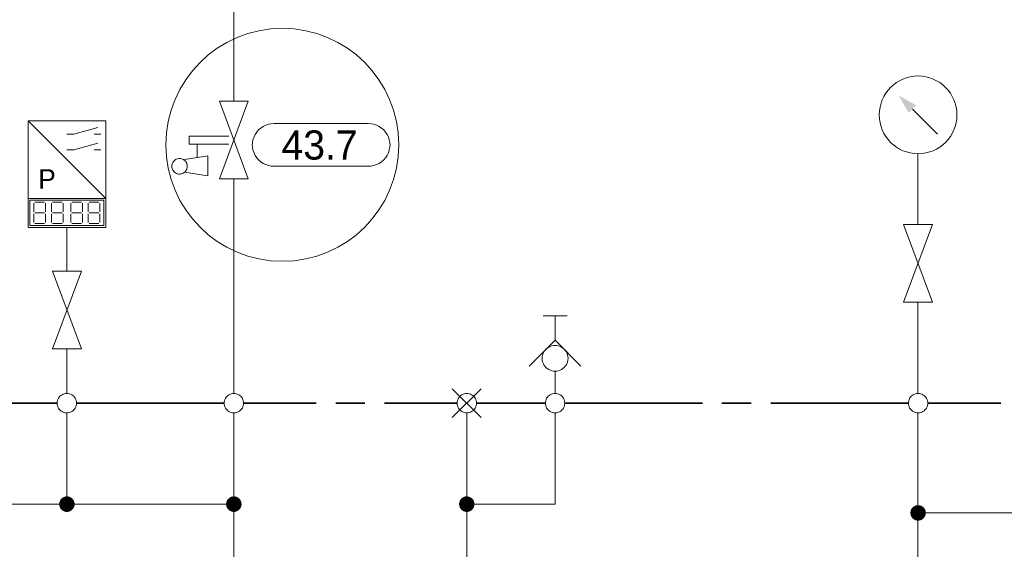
# Model space of a CAD drawing. Header units: millimetres. Extents: x 0 to 203, y 0 to 47.
# Tile 188 of 196: x 167.2 to 171.18, y 34.06 to 36.2. Entities that reach past the tile are written whole.
import ezdxf

# ---------------------------------------------------------------- set-up
doc = ezdxf.new("R2010")
doc.units = ezdxf.units.MM
for name, color, linetype in [('PDF_Geomertry', 7, 'Continuous'), ('PDF_Solid Fills', 7, 'Continuous'), ('PDF_Text', 7, 'Continuous')]:
    doc.layers.add(name, color=color, linetype=linetype)
doc.styles.add('PDF Arial', font='txt')

msp = doc.modelspace()

# ---------------------------------------------------------------- hatches: boundary and pattern name
at = {"layer": 'PDF_Solid Fills', "transparency": 33554559}
for points in [[(167.3879, 34.241), (167.3568, 34.241), (167.3574, 34.2451)], [(167.3879, 34.241), (167.3574, 34.2368), (167.3568, 34.241)], [(167.3879, 34.241), (167.3574, 34.2451), (167.3582, 34.2493)], [(167.3879, 34.241), (167.3582, 34.2326), (167.3574, 34.2368)], [(167.3879, 34.241), (167.3582, 34.2493), (167.3596, 34.2526)], [(167.3879, 34.241), (167.3596, 34.229), (167.3582, 34.2326)], [(167.3879, 34.241), (167.3596, 34.2526), (167.361, 34.2568)], [(167.3879, 34.241), (167.361, 34.2257), (167.3596, 34.229)], [(167.3879, 34.241), (167.361, 34.2568), (167.3629, 34.2604)], [(167.3879, 34.241), (167.3629, 34.2221), (167.361, 34.2257)], [(167.3879, 34.241), (167.3629, 34.2604), (167.3657, 34.2632)], [(167.3879, 34.241), (167.3657, 34.2187), (167.3629, 34.2221)], [(167.3879, 34.241), (167.3657, 34.2632), (167.3693, 34.266)], [(167.3879, 34.241), (167.3693, 34.216), (167.3657, 34.2187)], [(167.3879, 34.241), (167.3693, 34.266), (167.3727, 34.2679)], [(167.3879, 34.241), (167.3727, 34.2138), (167.3693, 34.216)], [(167.3879, 34.241), (167.3727, 34.2679), (167.3763, 34.2701)], [(167.3879, 34.241), (167.3763, 34.2118), (167.3727, 34.2138)], [(167.3879, 34.241), (167.3763, 34.2701), (167.3804, 34.2715)], [(167.3879, 34.241), (167.3804, 34.2104), (167.3763, 34.2118)], [(167.3879, 34.241), (167.3804, 34.2715), (167.3838, 34.2721)], [(167.3879, 34.241), (167.3838, 34.2096), (167.3804, 34.2104)], [(167.3879, 34.241), (167.3838, 34.2721), (167.3879, 34.2721)], [(167.3879, 34.241), (167.3879, 34.2096), (167.3838, 34.2096)], [(167.3879, 34.241), (167.3921, 34.2721), (167.3963, 34.2715)], [(167.3879, 34.241), (167.3879, 34.2721), (167.3921, 34.2721)], [(167.3879, 34.241), (167.3963, 34.2715), (167.4004, 34.2701)], [(167.3879, 34.241), (167.4004, 34.2701), (167.404, 34.2679)], [(167.3879, 34.241), (167.404, 34.2679), (167.4074, 34.266)], [(167.3879, 34.241), (167.4074, 34.266), (167.4102, 34.2632)], [(167.3879, 34.241), (167.4102, 34.2632), (167.4129, 34.2604)], [(167.3879, 34.241), (167.4129, 34.2604), (167.4157, 34.2568)], [(167.3879, 34.241), (167.4157, 34.2568), (167.4171, 34.2526)], [(167.3879, 34.241), (167.4171, 34.2526), (167.4185, 34.2493)], [(167.3879, 34.241), (167.4185, 34.2493), (167.4193, 34.2451)], [(167.3879, 34.241), (167.4193, 34.2451), (167.4199, 34.241)], [(167.3879, 34.241), (167.3921, 34.2096), (167.3879, 34.2096)], [(167.3879, 34.241), (167.3963, 34.2104), (167.3921, 34.2096)], [(167.3879, 34.241), (167.4004, 34.2118), (167.3963, 34.2104)], [(167.3879, 34.241), (167.404, 34.2138), (167.4004, 34.2118)], [(167.3879, 34.241), (167.4074, 34.216), (167.404, 34.2138)], [(167.3879, 34.241), (167.4102, 34.2187), (167.4074, 34.216)], [(167.3879, 34.241), (167.4129, 34.2221), (167.4102, 34.2187)], [(167.3879, 34.241), (167.4157, 34.2257), (167.4129, 34.2221)], [(167.3879, 34.241), (167.4171, 34.229), (167.4157, 34.2257)], [(167.3879, 34.241), (167.4185, 34.2326), (167.4171, 34.229)], [(167.3879, 34.241), (167.4193, 34.2368), (167.4185, 34.2326)], [(167.3879, 34.241), (167.4199, 34.241), (167.4193, 34.2368)], [(168.0643, 34.241), (168.0324, 34.241), (168.0332, 34.2451)], [(168.0643, 34.241), (168.0332, 34.2368), (168.0324, 34.241)], [(168.0643, 34.241), (168.0332, 34.2451), (168.0338, 34.2493)], [(168.0643, 34.241), (168.0338, 34.2326), (168.0332, 34.2368)], [(168.0643, 34.241), (168.0338, 34.2493), (168.0352, 34.2526)], [(168.0643, 34.241), (168.0352, 34.229), (168.0338, 34.2326)], [(168.0643, 34.241), (168.0352, 34.2526), (168.0365, 34.2568)], [(168.0643, 34.241), (168.0365, 34.2257), (168.0352, 34.229)], [(168.0643, 34.241), (168.0365, 34.2568), (168.0393, 34.2604)], [(168.0643, 34.241), (168.0393, 34.2221), (168.0365, 34.2257)], [(168.0643, 34.241), (168.0393, 34.2604), (168.0421, 34.2632)], [(168.0643, 34.241), (168.0421, 34.2187), (168.0393, 34.2221)], [(168.0643, 34.241), (168.0421, 34.2632), (168.0449, 34.266)], [(168.0643, 34.241), (168.0449, 34.216), (168.0421, 34.2187)], [(168.0643, 34.241), (168.0449, 34.266), (168.0485, 34.2679)], [(168.0643, 34.241), (168.0485, 34.2138), (168.0449, 34.216)], [(168.0643, 34.241), (168.0485, 34.2679), (168.0518, 34.2701)], [(168.0643, 34.241), (168.0518, 34.2118), (168.0485, 34.2138)], [(168.0643, 34.241), (168.0518, 34.2701), (168.056, 34.2715)], [(168.0643, 34.241), (168.056, 34.2104), (168.0518, 34.2118)], [(168.0643, 34.241), (168.056, 34.2715), (168.0602, 34.2721)], [(168.0643, 34.241), (168.0602, 34.2096), (168.056, 34.2104)], [(168.0643, 34.241), (168.0602, 34.2721), (168.0643, 34.2721)], [(168.0643, 34.241), (168.0643, 34.2096), (168.0602, 34.2096)], [(168.0643, 34.241), (168.0679, 34.2721), (168.0721, 34.2715)], [(168.0643, 34.241), (168.0643, 34.2721), (168.0679, 34.2721)], [(168.0643, 34.241), (168.0721, 34.2715), (168.0763, 34.2701)], [(168.0643, 34.241), (168.0763, 34.2701), (168.0796, 34.2679)], [(168.0643, 34.241), (168.0796, 34.2679), (168.0832, 34.266)], [(168.0643, 34.241), (168.0832, 34.266), (168.0865, 34.2632)], [(168.0643, 34.241), (168.0865, 34.2632), (168.0888, 34.2604)], [(168.0643, 34.241), (168.0888, 34.2604), (168.0915, 34.2568)], [(168.0643, 34.241), (168.0915, 34.2568), (168.0929, 34.2526)], [(168.0643, 34.241), (168.0929, 34.2526), (168.0943, 34.2493)], [(168.0643, 34.241), (168.0943, 34.2493), (168.0949, 34.2451)], [(168.0643, 34.241), (168.0949, 34.2451), (168.0957, 34.241)], [(168.0643, 34.241), (168.0679, 34.2096), (168.0643, 34.2096)], [(168.0643, 34.241), (168.0721, 34.2104), (168.0679, 34.2096)], [(168.0643, 34.241), (168.0763, 34.2118), (168.0721, 34.2104)], [(168.0643, 34.241), (168.0796, 34.2138), (168.0763, 34.2118)], [(168.0643, 34.241), (168.0832, 34.216), (168.0796, 34.2138)], [(168.0643, 34.241), (168.0865, 34.2187), (168.0832, 34.216)], [(168.0643, 34.241), (168.0888, 34.2221), (168.0865, 34.2187)], [(168.0643, 34.241), (168.0915, 34.2257), (168.0888, 34.2221)], [(168.0643, 34.241), (168.0929, 34.229), (168.0915, 34.2257)], [(168.0643, 34.241), (168.0943, 34.2326), (168.0929, 34.229)], [(168.0643, 34.241), (168.0949, 34.2368), (168.0943, 34.2326)], [(168.0643, 34.241), (168.0957, 34.241), (168.0949, 34.2368)], [(169.0074, 34.241), (168.9754, 34.241), (168.9763, 34.2451)], [(169.0074, 34.241), (168.9763, 34.2368), (168.9754, 34.241)], [(169.0074, 34.241), (168.9763, 34.2451), (168.9768, 34.2493)], [(169.0074, 34.241), (168.9768, 34.2326), (168.9763, 34.2368)], [(169.0074, 34.241), (168.9768, 34.2493), (168.9782, 34.2526)], [(169.0074, 34.241), (168.9782, 34.229), (168.9768, 34.2326)], [(169.0074, 34.241), (168.9782, 34.2526), (168.9796, 34.2568)], [(169.0074, 34.241), (168.9796, 34.2257), (168.9782, 34.229)], [(169.0074, 34.241), (168.9796, 34.2568), (168.9824, 34.2604)], [(169.0074, 34.241), (168.9824, 34.2221), (168.9796, 34.2257)], [(169.0074, 34.241), (168.9824, 34.2604), (168.9846, 34.2632)], [(169.0074, 34.241), (168.9846, 34.2187), (168.9824, 34.2221)], [(169.0074, 34.241), (168.9846, 34.2632), (168.9879, 34.266)], [(169.0074, 34.241), (168.9879, 34.216), (168.9846, 34.2187)], [(169.0074, 34.241), (168.9879, 34.266), (168.9915, 34.2679)], [(169.0074, 34.241), (168.9915, 34.2138), (168.9879, 34.216)], [(169.0074, 34.241), (168.9915, 34.2679), (168.9949, 34.2701)], [(169.0074, 34.241), (168.9949, 34.2118), (168.9915, 34.2138)], [(169.0074, 34.241), (168.9949, 34.2701), (168.999, 34.2715)], [(169.0074, 34.241), (168.999, 34.2104), (168.9949, 34.2118)], [(169.0074, 34.241), (168.999, 34.2715), (169.0032, 34.2721)], [(169.0074, 34.241), (169.0032, 34.2096), (168.999, 34.2104)], [(169.0074, 34.241), (169.0032, 34.2721), (169.0074, 34.2721)], [(169.0074, 34.241), (169.0074, 34.2096), (169.0032, 34.2096)], [(169.0074, 34.241), (169.011, 34.2721), (169.0152, 34.2715)], [(169.0074, 34.241), (169.0074, 34.2721), (169.011, 34.2721)], [(169.0074, 34.241), (169.0152, 34.2715), (169.0193, 34.2701)], [(169.0074, 34.241), (169.0193, 34.2701), (169.0227, 34.2679)], [(169.0074, 34.241), (169.0227, 34.2679), (169.0263, 34.266)], [(169.0074, 34.241), (169.0263, 34.266), (169.0296, 34.2632)], [(169.0074, 34.241), (169.0296, 34.2632), (169.0318, 34.2604)], [(169.0074, 34.241), (169.0318, 34.2604), (169.0346, 34.2568)], [(169.0074, 34.241), (169.0346, 34.2568), (169.036, 34.2526)], [(169.0074, 34.241), (169.036, 34.2526), (169.0374, 34.2493)], [(169.0074, 34.241), (169.0374, 34.2493), (169.0379, 34.2451)], [(169.0074, 34.241), (169.0379, 34.2451), (169.0388, 34.241)], [(169.0074, 34.241), (169.011, 34.2096), (169.0074, 34.2096)], [(169.0074, 34.241), (169.0152, 34.2104), (169.011, 34.2096)], [(169.0074, 34.241), (169.0193, 34.2118), (169.0152, 34.2104)], [(169.0074, 34.241), (169.0227, 34.2138), (169.0193, 34.2118)], [(169.0074, 34.241), (169.0263, 34.216), (169.0227, 34.2138)], [(169.0074, 34.241), (169.0296, 34.2187), (169.0263, 34.216)], [(169.0074, 34.241), (169.0318, 34.2221), (169.0296, 34.2187)], [(169.0074, 34.241), (169.0346, 34.2257), (169.0318, 34.2221)], [(169.0074, 34.241), (169.036, 34.229), (169.0346, 34.2257)], [(169.0074, 34.241), (169.0374, 34.2326), (169.036, 34.229)], [(169.0074, 34.241), (169.0379, 34.2368), (169.0374, 34.2326)], [(169.0074, 34.241), (169.0388, 34.241), (169.0379, 34.2368)], [(170.8338, 34.2054), (170.8027, 34.2054), (170.8032, 34.2096)], [(170.8338, 34.2054), (170.8032, 34.2013), (170.8027, 34.2054)], [(170.8338, 34.2054), (170.8032, 34.2096), (170.804, 34.2138)], [(170.8338, 34.2054), (170.804, 34.1979), (170.8032, 34.2013)], [(170.8338, 34.2054), (170.804, 34.2138), (170.8054, 34.2179)], [(170.8338, 34.2054), (170.8054, 34.1938), (170.804, 34.1979)], [(170.8338, 34.2054), (170.8054, 34.2179), (170.8068, 34.2215)], [(170.8338, 34.2054), (170.8068, 34.1901), (170.8054, 34.1938)], [(170.8338, 34.2054), (170.8068, 34.2215), (170.8096, 34.2249)], [(170.8338, 34.2054), (170.8096, 34.1868), (170.8068, 34.1901)], [(170.8338, 34.2054), (170.8096, 34.2249), (170.8115, 34.2276)], [(170.8338, 34.2054), (170.8115, 34.1832), (170.8096, 34.1868)], [(170.8338, 34.2054), (170.8115, 34.2276), (170.8152, 34.2304)], [(170.8338, 34.2054), (170.8152, 34.1804), (170.8115, 34.1832)], [(170.8338, 34.2054), (170.8152, 34.2304), (170.8185, 34.2326)], [(170.8338, 34.2054), (170.8185, 34.1785), (170.8152, 34.1804)], [(170.8338, 34.2054), (170.8185, 34.2326), (170.8221, 34.2346)], [(170.8338, 34.2054), (170.8221, 34.1763), (170.8185, 34.1785)], [(170.8338, 34.2054), (170.8221, 34.2346), (170.8263, 34.236)], [(170.8338, 34.2054), (170.8263, 34.1757), (170.8221, 34.1763)], [(170.8338, 34.2054), (170.8263, 34.236), (170.8304, 34.2368)], [(170.8338, 34.2054), (170.8304, 34.1743), (170.8263, 34.1757)], [(170.8338, 34.2054), (170.8304, 34.2368), (170.8338, 34.2368)], [(170.8338, 34.2054), (170.8338, 34.1743), (170.8304, 34.1743)], [(170.8338, 34.2054), (170.8379, 34.2368), (170.8421, 34.236)], [(170.8338, 34.2054), (170.8338, 34.2368), (170.8379, 34.2368)], [(170.8338, 34.2054), (170.8421, 34.236), (170.8463, 34.2346)], [(170.8338, 34.2054), (170.8463, 34.2346), (170.8499, 34.2326)], [(170.8338, 34.2054), (170.8499, 34.2326), (170.8532, 34.2304)], [(170.8338, 34.2054), (170.8532, 34.2304), (170.856, 34.2276)], [(170.8338, 34.2054), (170.856, 34.2276), (170.8588, 34.2249)], [(170.8338, 34.2054), (170.8588, 34.2249), (170.8615, 34.2215)], [(170.8338, 34.2054), (170.8615, 34.2215), (170.8629, 34.2179)], [(170.8338, 34.2054), (170.8629, 34.2179), (170.8643, 34.2138)], [(170.8338, 34.2054), (170.8643, 34.2138), (170.8652, 34.2096)], [(170.8338, 34.2054), (170.8652, 34.2096), (170.8657, 34.2054)], [(170.8338, 34.2054), (170.8379, 34.1743), (170.8338, 34.1743)], [(170.8338, 34.2054), (170.8421, 34.1757), (170.8379, 34.1743)], [(170.8338, 34.2054), (170.8463, 34.1763), (170.8421, 34.1757)], [(170.8338, 34.2054), (170.8499, 34.1785), (170.8463, 34.1763)], [(170.8338, 34.2054), (170.8532, 34.1804), (170.8499, 34.1785)], [(170.8338, 34.2054), (170.856, 34.1832), (170.8532, 34.1804)], [(170.8338, 34.2054), (170.8588, 34.1868), (170.856, 34.1832)], [(170.8338, 34.2054), (170.8615, 34.1901), (170.8588, 34.1868)], [(170.8338, 34.2054), (170.8629, 34.1938), (170.8615, 34.1901)], [(170.8338, 34.2054), (170.8643, 34.1979), (170.8629, 34.1938)], [(170.8338, 34.2054), (170.8652, 34.2013), (170.8643, 34.1979)], [(170.8338, 34.2054), (170.8657, 34.2054), (170.8652, 34.2013)]]:
    msp.add_hatch(color=256, dxfattribs=at).paths.add_polyline_path(points)

# ---------------------------------------------------------------- linework, layer by layer
at = {"layer": 'PDF_Geomertry', "lineweight": 15}
for points in [[(168.0643, 36.316), (168.0643, 36.2368), (168.0643, 35.8715)], [(170.9129, 35.7382), (170.811, 35.8396)], [(167.231, 35.4785), (167.231, 35.361), (167.5457, 35.361), (167.5457, 35.4785), (167.231, 35.7929)], [(167.3879, 35.7382), (167.4157, 35.7382), (167.5138, 35.7651)], [(167.4985, 35.7382), (167.5254, 35.7382)], [(167.3879, 35.6749), (167.4157, 35.6749), (167.5138, 35.7026)], [(167.4985, 35.6749), (167.5254, 35.6749)], [(170.8338, 35.6596), (170.8338, 35.3729)], [(168.0643, 35.5576), (168.0643, 34.6887)], [(167.2546, 35.4235), (167.2546, 35.459)], [(167.2588, 35.4632), (167.2977, 35.4632)], [(167.3018, 35.459), (167.3018, 35.4235)], [(167.3254, 35.4235), (167.3254, 35.459)], [(167.3296, 35.4632), (167.3685, 35.4632)], [(167.3727, 35.459), (167.3727, 35.4235)], [(167.404, 35.4235), (167.404, 35.459)], [(167.4082, 35.4632), (167.4471, 35.4632)], [(167.4513, 35.459), (167.4513, 35.4235)], [(167.4749, 35.4235), (167.4749, 35.459)], [(167.479, 35.4632), (167.5179, 35.4632)], [(167.5221, 35.459), (167.5221, 35.4235)], [(167.2546, 35.3804), (167.2546, 35.416)], [(167.2588, 35.4201), (167.2977, 35.4201)], [(167.3018, 35.416), (167.3018, 35.3804)], [(167.3254, 35.3804), (167.3254, 35.416)], [(167.3296, 35.4201), (167.3685, 35.4201)], [(167.3727, 35.416), (167.3727, 35.3804)], [(167.404, 35.3804), (167.404, 35.416)], [(167.4082, 35.4201), (167.4471, 35.4201)], [(167.4513, 35.416), (167.4513, 35.3804)], [(167.4749, 35.3804), (167.4749, 35.416)], [(167.479, 35.4201), (167.5179, 35.4201)], [(167.5221, 35.416), (167.5221, 35.3804)], [(167.2977, 35.3763), (167.2588, 35.3763)], [(167.3685, 35.3763), (167.3296, 35.3763)], [(167.3879, 35.361), (167.3879, 35.184)], [(167.4471, 35.3763), (167.4082, 35.3763)], [(167.5179, 35.3763), (167.479, 35.3763)], [(170.8338, 35.0582), (170.8338, 34.6887)], [(169.3157, 35.0035), (169.4138, 35.0035)], [(169.3643, 34.9049), (169.3643, 35.0035)], [(169.4693, 34.7999), (169.3643, 34.9049), (169.2602, 34.7999)], [(167.3879, 34.8693), (167.3879, 34.6887)], [(169.3643, 34.7785), (169.3643, 34.7479), (169.3643, 34.6887)], [(168.9485, 34.591), (169.0657, 34.7082)], [(169.0657, 34.591), (168.9485, 34.7082)], [(166.736, 34.6104), (166.736, 34.241), (167.3879, 34.241), (168.0643, 34.241)], [(167.3879, 34.6104), (167.3879, 34.241)], [(168.0643, 34.6104), (168.0643, 34.241), (168.0643, 32.0174)], [(169.0074, 32.0174), (169.0074, 34.241), (169.0074, 34.6104)], [(169.0074, 34.241), (169.3643, 34.241), (169.3643, 34.6104)], [(170.8338, 34.6104), (170.8338, 34.2054)], [(172.5671, 33.8401), (172.5671, 34.2054), (170.8338, 34.2054), (170.8338, 33.8993), (170.8338, 33.5846), (170.8338, 33.259)]]:
    msp.add_lwpolyline(points, dxfattribs=at)
at = {"layer": 'PDF_Geomertry', "color": 1, "lineweight": 15}
for points in [[(168.0054, 35.5576), (168.1227, 35.8715), (168.0054, 35.8715), (168.1227, 35.5576), (168.0054, 35.5576)], [(167.8754, 35.6082), (167.8754, 35.6124), (167.874, 35.6165), (167.8735, 35.6201), (167.8713, 35.6243), (167.8693, 35.6276), (167.8665, 35.6304), (167.8629, 35.6332), (167.8596, 35.6354), (167.856, 35.6374), (167.8518, 35.6388), (167.8485, 35.6396), (167.8443, 35.6396), (167.8402, 35.6396), (167.836, 35.6388), (167.8318, 35.6374), (167.8282, 35.6354), (167.8249, 35.6332), (167.8221, 35.6304), (167.8193, 35.6276), (167.8171, 35.6243), (167.8152, 35.6201), (167.8138, 35.6165), (167.8129, 35.6124), (167.8124, 35.6082), (167.8129, 35.604), (167.8138, 35.5999), (167.8152, 35.5965), (167.8171, 35.5929), (167.8193, 35.5896), (167.8221, 35.586), (167.8249, 35.5832), (167.8282, 35.5813), (167.8318, 35.579), (167.836, 35.5776), (167.8402, 35.5771), (167.8443, 35.5771), (167.8485, 35.5771), (167.8518, 35.5776), (167.856, 35.579), (167.8596, 35.5813), (167.8629, 35.5832), (167.8665, 35.586), (167.8693, 35.5896), (167.8713, 35.5929), (167.8735, 35.5965), (167.874, 35.5999), (167.8754, 35.604), (167.8754, 35.6082)]]:
    msp.add_lwpolyline(points, close=True, dxfattribs=at)
at = {"layer": 'PDF_Geomertry', "lineweight": 15}
for points in [[(167.231, 35.4785), (167.5457, 35.4785), (167.5457, 35.7929), (167.231, 35.7929), (167.231, 35.4785)], [(168.6082, 35.7813), (168.6199, 35.7804), (168.631, 35.7785), (168.6421, 35.7743), (168.6527, 35.7693), (168.6624, 35.7632), (168.6707, 35.7554), (168.6782, 35.7465), (168.6846, 35.7368), (168.6902, 35.7271), (168.6935, 35.716), (168.6957, 35.704), (168.6971, 35.6929), (168.6971, 35.6965), (168.6957, 35.6854), (168.6935, 35.6743), (168.6902, 35.6632), (168.6846, 35.6526), (168.6782, 35.6429), (168.6707, 35.634), (168.6624, 35.6263), (168.6527, 35.6201), (168.6421, 35.6151), (168.631, 35.611), (168.6199, 35.609), (168.6082, 35.6082), (168.2268, 35.6082), (168.2157, 35.609), (168.204, 35.611), (168.1935, 35.6151), (168.1832, 35.6201), (168.1735, 35.6263), (168.1643, 35.634), (168.1568, 35.6429), (168.1504, 35.6526), (168.1457, 35.6632), (168.1415, 35.6743), (168.1393, 35.6854), (168.1388, 35.6965), (168.1388, 35.6929), (168.1393, 35.704), (168.1415, 35.716), (168.1457, 35.7271), (168.1504, 35.7368), (168.1568, 35.7465), (168.1643, 35.7554), (168.1735, 35.7632), (168.1832, 35.7693), (168.1935, 35.7743), (168.204, 35.7785), (168.2157, 35.7804), (168.2268, 35.7813), (168.6082, 35.7813)], [(167.2388, 35.4707), (167.5374, 35.4707), (167.5374, 35.3687), (167.2388, 35.3687), (167.2388, 35.4707)], [(170.7754, 35.0582), (170.8929, 35.3729), (170.7754, 35.3729), (170.8929, 35.0582), (170.7754, 35.0582)], [(167.3296, 34.8693), (167.4471, 35.184), (167.3296, 35.184), (167.4471, 34.8693), (167.3296, 34.8693)], [(169.4171, 34.8313), (169.4165, 34.8382), (169.4152, 34.8443), (169.4129, 34.8513), (169.4102, 34.8568), (169.406, 34.8632), (169.4018, 34.8679), (169.3963, 34.8729), (169.3907, 34.8763), (169.3846, 34.879), (169.3782, 34.8818), (169.3713, 34.8826), (169.3643, 34.8832), (169.3582, 34.8826), (169.3513, 34.8818), (169.3449, 34.879), (169.3388, 34.8763), (169.3324, 34.8729), (169.3277, 34.8679), (169.3235, 34.8632), (169.3193, 34.8568), (169.3165, 34.8513), (169.3143, 34.8443), (169.3129, 34.8382), (169.3124, 34.8313), (169.3129, 34.8243), (169.3143, 34.8174), (169.3165, 34.811), (169.3193, 34.8049), (169.3235, 34.7993), (169.3277, 34.7938), (169.3324, 34.7896), (169.3388, 34.7854), (169.3449, 34.7826), (169.3513, 34.7804), (169.3582, 34.779), (169.3643, 34.7785), (169.3713, 34.779), (169.3782, 34.7804), (169.3846, 34.7826), (169.3907, 34.7854), (169.3963, 34.7896), (169.4018, 34.7938), (169.406, 34.7993), (169.4102, 34.8049), (169.4129, 34.811), (169.4152, 34.8174), (169.4165, 34.8243), (169.4171, 34.8313)], [(167.4277, 34.6499), (167.4268, 34.6549), (167.4263, 34.6596), (167.4249, 34.6646), (167.4221, 34.6693), (167.4193, 34.6735), (167.4157, 34.6776), (167.4124, 34.6804), (167.4082, 34.684), (167.4032, 34.686), (167.3985, 34.6874), (167.3935, 34.6887), (167.3879, 34.6887), (167.3832, 34.6887), (167.3782, 34.6874), (167.3735, 34.686), (167.3685, 34.684), (167.3643, 34.6804), (167.3602, 34.6776), (167.3574, 34.6735), (167.354, 34.6693), (167.3518, 34.6646), (167.3504, 34.6596), (167.349, 34.6549), (167.349, 34.6499), (167.349, 34.6443), (167.3504, 34.6396), (167.3518, 34.6346), (167.354, 34.6299), (167.3574, 34.6257), (167.3602, 34.6221), (167.3643, 34.6187), (167.3685, 34.616), (167.3735, 34.6132), (167.3782, 34.6118), (167.3832, 34.6104), (167.3879, 34.6104), (167.3935, 34.6104), (167.3985, 34.6118), (167.4032, 34.6132), (167.4082, 34.616), (167.4124, 34.6187), (167.4157, 34.6221), (167.4193, 34.6257), (167.4221, 34.6299), (167.4249, 34.6346), (167.4263, 34.6396), (167.4268, 34.6443), (167.4277, 34.6499)], [(168.1032, 34.6499), (168.1032, 34.6549), (168.1018, 34.6596), (168.1004, 34.6646), (168.0985, 34.6693), (168.0949, 34.6735), (168.0921, 34.6776), (168.0879, 34.6804), (168.0838, 34.684), (168.079, 34.686), (168.074, 34.6874), (168.0693, 34.6887), (168.0643, 34.6887), (168.0588, 34.6887), (168.054, 34.6874), (168.049, 34.686), (168.0443, 34.684), (168.0402, 34.6804), (168.0365, 34.6776), (168.0332, 34.6735), (168.0304, 34.6693), (168.0277, 34.6646), (168.0263, 34.6596), (168.0249, 34.6549), (168.0249, 34.6499), (168.0249, 34.6443), (168.0263, 34.6396), (168.0277, 34.6346), (168.0304, 34.6299), (168.0332, 34.6257), (168.0365, 34.6221), (168.0402, 34.6187), (168.0443, 34.616), (168.049, 34.6132), (168.054, 34.6118), (168.0588, 34.6104), (168.0643, 34.6104), (168.0693, 34.6104), (168.074, 34.6118), (168.079, 34.6132), (168.0838, 34.616), (168.0879, 34.6187), (168.0921, 34.6221), (168.0949, 34.6257), (168.0985, 34.6299), (168.1004, 34.6346), (168.1018, 34.6396), (168.1032, 34.6443), (168.1032, 34.6499)], [(169.0463, 34.6499), (169.0463, 34.6549), (169.0449, 34.6596), (169.0435, 34.6646), (169.0415, 34.6693), (169.0379, 34.6735), (169.0352, 34.6776), (169.031, 34.6804), (169.0268, 34.684), (169.0221, 34.686), (169.0171, 34.6874), (169.0124, 34.6887), (169.0074, 34.6887), (169.0018, 34.6887), (168.9971, 34.6874), (168.9921, 34.686), (168.9874, 34.684), (168.9832, 34.6804), (168.979, 34.6776), (168.9763, 34.6735), (168.9735, 34.6693), (168.9707, 34.6646), (168.9693, 34.6596), (168.9679, 34.6549), (168.9679, 34.6499), (168.9679, 34.6443), (168.9693, 34.6396), (168.9707, 34.6346), (168.9735, 34.6299), (168.9763, 34.6257), (168.979, 34.6221), (168.9832, 34.6187), (168.9874, 34.616), (168.9921, 34.6132), (168.9971, 34.6118), (169.0018, 34.6104), (169.0074, 34.6104), (169.0124, 34.6104), (169.0171, 34.6118), (169.0221, 34.6132), (169.0268, 34.616), (169.031, 34.6187), (169.0352, 34.6221), (169.0379, 34.6257), (169.0415, 34.6299), (169.0435, 34.6346), (169.0449, 34.6396), (169.0463, 34.6443), (169.0463, 34.6499)], [(169.404, 34.6499), (169.4032, 34.6549), (169.4027, 34.6596), (169.4013, 34.6646), (169.3985, 34.6693), (169.3957, 34.6735), (169.3921, 34.6776), (169.3888, 34.6804), (169.3846, 34.684), (169.3796, 34.686), (169.3749, 34.6874), (169.3699, 34.6887), (169.3643, 34.6887), (169.3596, 34.6887), (169.3546, 34.6874), (169.3499, 34.686), (169.3449, 34.684), (169.3407, 34.6804), (169.3365, 34.6776), (169.3332, 34.6735), (169.3304, 34.6693), (169.3282, 34.6646), (169.3268, 34.6596), (169.3254, 34.6549), (169.3254, 34.6499), (169.3254, 34.6443), (169.3268, 34.6396), (169.3282, 34.6346), (169.3304, 34.6299), (169.3332, 34.6257), (169.3365, 34.6221), (169.3407, 34.6187), (169.3449, 34.616), (169.3499, 34.6132), (169.3546, 34.6118), (169.3596, 34.6104), (169.3643, 34.6104), (169.3699, 34.6104), (169.3749, 34.6118), (169.3796, 34.6132), (169.3846, 34.616), (169.3888, 34.6187), (169.3921, 34.6221), (169.3957, 34.6257), (169.3985, 34.6299), (169.4013, 34.6346), (169.4027, 34.6396), (169.4032, 34.6443), (169.404, 34.6499)], [(170.8735, 34.6499), (170.8735, 34.6549), (170.8721, 34.6596), (170.8707, 34.6646), (170.8679, 34.6693), (170.8652, 34.6735), (170.8615, 34.6776), (170.8582, 34.6804), (170.854, 34.684), (170.849, 34.686), (170.8443, 34.6874), (170.8393, 34.6887), (170.8338, 34.6887), (170.829, 34.6887), (170.824, 34.6874), (170.8193, 34.686), (170.8143, 34.684), (170.8102, 34.6804), (170.806, 34.6776), (170.8032, 34.6735), (170.7999, 34.6693), (170.7977, 34.6646), (170.7963, 34.6596), (170.7949, 34.6549), (170.7949, 34.6499), (170.7949, 34.6443), (170.7963, 34.6396), (170.7977, 34.6346), (170.7999, 34.6299), (170.8032, 34.6257), (170.806, 34.6221), (170.8102, 34.6187), (170.8143, 34.616), (170.8193, 34.6132), (170.824, 34.6118), (170.829, 34.6104), (170.8338, 34.6104), (170.8393, 34.6104), (170.8443, 34.6118), (170.849, 34.6132), (170.854, 34.616), (170.8582, 34.6187), (170.8615, 34.6221), (170.8652, 34.6257), (170.8679, 34.6299), (170.8707, 34.6346), (170.8721, 34.6396), (170.8735, 34.6443), (170.8735, 34.6499)]]:
    msp.add_lwpolyline(points, close=True, dxfattribs=at)
at = {"layer": 'PDF_Geomertry', "color": 1, "lineweight": 15}
for points in [[(168.0443, 35.6985), (167.8832, 35.6985), (167.8832, 35.7304), (168.0443, 35.7304)], [(167.9152, 35.6437), (167.9152, 35.6985)], [(167.8638, 35.5846), (167.9582, 35.5693), (167.9582, 35.6513), (167.8638, 35.636)]]:
    msp.add_lwpolyline(points, dxfattribs=at)
at = {"layer": 'PDF_Geomertry', "lineweight": 35}
for points in [[(166.7754, 34.6499), (167.349, 34.6499)], [(167.4277, 34.6499), (168.0249, 34.6499)], [(168.1032, 34.6499), (168.3977, 34.6499)], [(168.4768, 34.6499), (168.5949, 34.6499)], [(168.6735, 34.6499), (168.9679, 34.6499)], [(169.0463, 34.6499), (169.3254, 34.6499)], [(169.404, 34.6499), (169.9615, 34.6499)], [(170.0402, 34.6499), (170.1582, 34.6499)], [(170.2374, 34.6499), (170.7949, 34.6499)], [(170.8735, 34.6499), (171.1693, 34.6499)]]:
    msp.add_lwpolyline(points, dxfattribs=at)
at = {"layer": 'PDF_Geomertry', "lineweight": 0}
for points in [[(167.3727, 34.241), (167.3727, 34.2388), (167.3735, 34.2368), (167.3735, 34.2346), (167.3749, 34.2332), (167.3754, 34.2313), (167.3768, 34.2299), (167.379, 34.2285), (167.3804, 34.2276), (167.3824, 34.2263), (167.3846, 34.2257), (167.386, 34.2257), (167.3879, 34.2257), (167.3902, 34.2257), (167.3921, 34.2257), (167.3943, 34.2263), (167.3963, 34.2276), (167.3977, 34.2285), (167.399, 34.2299), (167.4004, 34.2313), (167.4018, 34.2332), (167.4027, 34.2346), (167.4032, 34.2368), (167.404, 34.2388), (167.404, 34.241), (167.404, 34.2429), (167.4032, 34.2451), (167.4027, 34.2471), (167.4018, 34.2485), (167.4004, 34.2507), (167.399, 34.2521), (167.3977, 34.2535), (167.3963, 34.2549), (167.3943, 34.2554), (167.3921, 34.2563), (167.3902, 34.2568), (167.3879, 34.2568), (167.386, 34.2568), (167.3846, 34.2563), (167.3824, 34.2554), (167.3804, 34.2549), (167.379, 34.2535), (167.3768, 34.2521), (167.3754, 34.2507), (167.3749, 34.2485), (167.3735, 34.2471), (167.3735, 34.2451), (167.3727, 34.2429), (167.3727, 34.241)], [(168.0485, 34.241), (168.0485, 34.2388), (168.049, 34.2368), (168.0499, 34.2346), (168.0504, 34.2332), (168.0518, 34.2313), (168.0532, 34.2299), (168.0546, 34.2285), (168.056, 34.2276), (168.0582, 34.2263), (168.0602, 34.2257), (168.0624, 34.2257), (168.0643, 34.2257), (168.0665, 34.2257), (168.0679, 34.2257), (168.0699, 34.2263), (168.0721, 34.2276), (168.0735, 34.2285), (168.0754, 34.2299), (168.0768, 34.2313), (168.0777, 34.2332), (168.0782, 34.2346), (168.079, 34.2368), (168.0796, 34.2388), (168.0796, 34.241), (168.0796, 34.2429), (168.079, 34.2451), (168.0782, 34.2471), (168.0777, 34.2485), (168.0768, 34.2507), (168.0754, 34.2521), (168.0735, 34.2535), (168.0721, 34.2549), (168.0699, 34.2554), (168.0679, 34.2563), (168.0665, 34.2568), (168.0643, 34.2568), (168.0624, 34.2568), (168.0602, 34.2563), (168.0582, 34.2554), (168.056, 34.2549), (168.0546, 34.2535), (168.0532, 34.2521), (168.0518, 34.2507), (168.0504, 34.2485), (168.0499, 34.2471), (168.049, 34.2451), (168.0485, 34.2429), (168.0485, 34.241)], [(168.9915, 34.241), (168.9915, 34.2388), (168.9921, 34.2368), (168.9929, 34.2346), (168.9935, 34.2332), (168.9949, 34.2313), (168.9963, 34.2299), (168.9977, 34.2285), (168.999, 34.2276), (169.0013, 34.2263), (169.0032, 34.2257), (169.0054, 34.2257), (169.0074, 34.2257), (169.0088, 34.2257), (169.011, 34.2257), (169.0129, 34.2263), (169.0152, 34.2276), (169.0165, 34.2285), (169.0185, 34.2299), (169.0193, 34.2313), (169.0207, 34.2332), (169.0213, 34.2346), (169.0221, 34.2368), (169.0227, 34.2388), (169.0227, 34.241), (169.0227, 34.2429), (169.0221, 34.2451), (169.0213, 34.2471), (169.0207, 34.2485), (169.0193, 34.2507), (169.0185, 34.2521), (169.0165, 34.2535), (169.0152, 34.2549), (169.0129, 34.2554), (169.011, 34.2563), (169.0088, 34.2568), (169.0074, 34.2568), (169.0054, 34.2568), (169.0032, 34.2563), (169.0013, 34.2554), (168.999, 34.2549), (168.9977, 34.2535), (168.9963, 34.2521), (168.9949, 34.2507), (168.9935, 34.2485), (168.9929, 34.2471), (168.9921, 34.2451), (168.9915, 34.2429), (168.9915, 34.241)], [(170.8185, 34.2054), (170.8185, 34.2035), (170.8193, 34.2013), (170.8199, 34.1999), (170.8207, 34.1979), (170.8221, 34.1957), (170.8227, 34.1943), (170.8249, 34.1929), (170.8263, 34.1924), (170.8282, 34.191), (170.8304, 34.1901), (170.8324, 34.1901), (170.8338, 34.1901), (170.836, 34.1901), (170.8379, 34.1901), (170.8402, 34.191), (170.8421, 34.1924), (170.8435, 34.1929), (170.8449, 34.1943), (170.8463, 34.1957), (170.8477, 34.1979), (170.8485, 34.1999), (170.849, 34.2013), (170.8499, 34.2035), (170.8499, 34.2054), (170.8499, 34.2076), (170.849, 34.2096), (170.8485, 34.2118), (170.8477, 34.2138), (170.8463, 34.2151), (170.8449, 34.2165), (170.8435, 34.2179), (170.8421, 34.2193), (170.8402, 34.2201), (170.8379, 34.2207), (170.836, 34.2215), (170.8338, 34.2215), (170.8324, 34.2215), (170.8304, 34.2207), (170.8282, 34.2201), (170.8263, 34.2193), (170.8249, 34.2179), (170.8227, 34.2165), (170.8221, 34.2151), (170.8207, 34.2138), (170.8199, 34.2118), (170.8193, 34.2096), (170.8185, 34.2076), (170.8185, 34.2054)]]:
    msp.add_lwpolyline(points, close=True, dxfattribs=at)
at = {"layer": 'PDF_Geomertry', "color": 1, "lineweight": 15}
msp.add_circle((168.2604, 35.6951), 0.4714, dxfattribs=at)
at = {"layer": 'PDF_Geomertry', "lineweight": 15}
msp.add_circle((170.8343, 35.8165), 0.1573, dxfattribs=at)
at = {"layer": 'PDF_Solid Fills', "transparency": 33554559}
msp.add_solid([(170.7963, 35.8249), (170.8263, 35.8549), (170.7963, 35.8249), (170.7554, 35.8951)], dxfattribs=at)

# ---------------------------------------------------------------- texts
at = {"layer": 'PDF_Text', "attachment_point": 7, "style": 'PDF Arial'}
for s, insert, char_height in [('43.7', (168.2574, 35.6339), 0.11811), ('P', (167.2727, 35.5179), 0.0787)]:
    msp.add_mtext(s, dxfattribs=dict(at, insert=insert, char_height=char_height))

doc.saveas('drawing.dxf')
